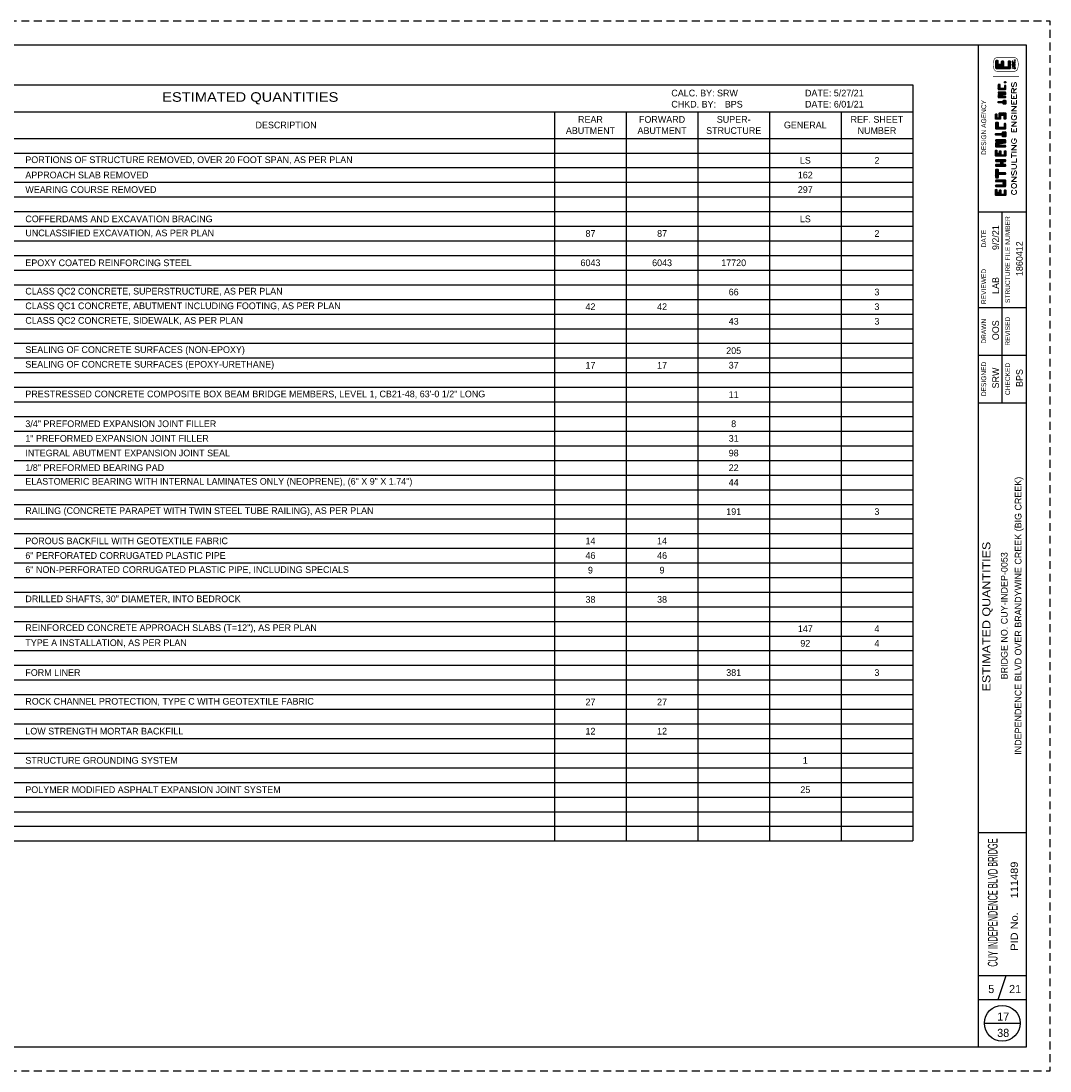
# Paper-space layout 'SQ001' of a CAD drawing. Header units: inches. Extents: x -47 to 83, y -66 to 23.
# Tile 3 of 3: x 12 to 34, y 0 to 22. Entities that reach past the tile are written whole.
import ezdxf
from ezdxf.enums import TextEntityAlignment as Align

# ---------------------------------------------------------------- set-up
doc = ezdxf.new("R2010")
doc.units = ezdxf.units.IN
doc.header["$MEASUREMENT"] = 0
doc.linetypes.add('OhDOT_USTN3', pattern=[0.22, 0.165, -0.055])
for name, color, linetype in [('BR_P_Gen_Text', 7, 'Continuous'), ('GM_X_US_Shield', 7, 'Continuous'), ('SH_Border', 7, 'Continuous'), ('SH_Cut_Line', 7, 'OhDOT_USTN3'), ('SH_Data', 7, 'Continuous')]:
    doc.layers.add(name, color=color, linetype=linetype)
doc.styles.add('Font 70-Main Title', font='txt', dxfattribs={"width": 1.15, "height": 0.25})
doc.styles.add('Font 70-Sub Title', font='txt', dxfattribs={"width": 1.15, "height": 0.17})
doc.styles.add('Font 70-Title', font='txt', dxfattribs={"width": 1.15, "height": 0.2})
doc.styles.add('ROMAND', font='romand')
doc.styles.add('Slanted-Normal', font='font31.shx', dxfattribs={"height": 0.14})
doc.styles.add('Straight-Normal', font='font30.shx', dxfattribs={"height": 0.14})
doc.styles.add('Straight-Sub Title', font='font30.shx', dxfattribs={"height": 0.17})

# ---------------------------------------------------------------- blocks, each defined once
blk = doc.blocks.new('BRDG2')
at = {"layer": 'SH_Border', "color": 7, "linetype": 'Continuous'}
for p, q in [((32.5, 0.5), (32.5, 21.5)), ((32.5, 18), (33.5, 18)), ((33, 14), (33, 18)), ((32.5, 16), (33.5, 16)), ((32.5, 15), (33.5, 15)), ((32.5, 14), (33.5, 14)), ((32.5, 5), (33.5, 5)), ((32.5, 2), (33.5, 2)), ((32.917, 1.5), (33.083, 2)), ((32.5, 1.5), (33.5, 1.5))]:
    blk.add_line(p, q, dxfattribs=at)
at = {"layer": 'SH_Border', "color": 7, "linetype": 'Continuous', "flags": 128}
blk.add_lwpolyline([(2, 21.5), (33.5, 21.5), (33.5, 0.5), (2, 0.5), (2, 21.5)], close=True, dxfattribs=at)
at = {"layer": 'SH_Cut_Line', "color": 7, "linetype": 'OhDOT_USTN3', "flags": 128}
blk.add_lwpolyline([(0, 22), (34, 22), (34, 0), (0, 0), (0, 22)], close=True, dxfattribs=at)
at = {"layer": 'SH_Data', "color": 7, "linetype": 'Continuous'}
blk.add_line((32.625, 1), (33.375, 1), dxfattribs=at)
blk.add_circle((33, 1), 0.375, dxfattribs=at)
at = {"layer": 'SH_Data', "color": 7, "linetype": 'Continuous', "style": 'Straight-Normal'}
for s, p in [('DESIGN AGENCY', (32.613, 19.769)), ('STRUCTURE FILE NUMBER', (33.113, 17)), ('DATE', (32.613, 17.44)), ('REVIEWED', (32.613, 16.437)), ('DRAWN', (32.613, 15.5)), ('REVISED', (33.113, 15.5)), ('DESIGNED', (32.613, 14.5)), ('CHECKED', (33.113, 14.5))]:
    blk.add_text(s, height=0.1, rotation=90, dxfattribs=at).set_placement(p, align=Align.MIDDLE_CENTER)
at = {"layer": 'SH_Data', "color": 7, "linetype": 'Continuous', "style": 'Font 70-Sub Title', "width": 1.15}
blk.add_text('ESTIMATED QUANTITIES', height=0.17, rotation=90, dxfattribs=at).set_placement((32.667, 9.521), align=Align.MIDDLE_CENTER)
blk.add_text('PID No.', height=0.15, rotation=90, dxfattribs=at).set_placement((33.252, 2.519), align=Align.MIDDLE_LEFT)
at = {"layer": 'SH_Data', "style": 'Straight-Normal'}
for tag, p in [('DESIGNAGENCY1', (32.921, 19.79)), ('DESIGNAGENCY2', (33.254, 19.79))]:
    blk.add_attdef(tag, text='', height=0.14, rotation=90, dxfattribs=at).set_placement(p, align=Align.MIDDLE_CENTER)
for tag, p in [('DATE', (32.973, 17.461)), ('STRUCFILENO', (33.473, 17.02)), ('REVIEWED', (32.973, 16.458)), ('REVISED', (33.473, 15.52)), ('DRAWN', (32.973, 15.52)), ('CALCULATED', (32.973, 14.52)), ('CHECKED', (33.473, 14.52))]:
    blk.add_attdef(tag, text='', height=0.14, rotation=90, dxfattribs=at).set_placement(p, align=Align.BOTTOM_CENTER)
at = {"layer": 'SH_Data', "style": 'Straight-Normal', "flags": 8}
for tag, p in [('TITLEAREA2M', (33.042, 9.538)), ('TITLEAREA2B', (33.333, 9.538))]:
    blk.add_attdef(tag, text='', height=0.14, rotation=90, dxfattribs=at).set_placement(p, align=Align.MIDDLE_CENTER)
at = {"layer": 'SH_Data', "style": 'Font 70-Main Title', "width": 1.15}
blk.add_attdef('TITLEAREA1', text='', height=0.25, rotation=90, dxfattribs=at).set_placement((32.8, 3.53), align=Align.MIDDLE_CENTER)
at = {"layer": 'SH_Data', "style": 'Font 70-Main Title', "width": 1.15, "flags": 8}
blk.add_attdef('PIDNO', (33.327, 3.618), '', height=0.15, rotation=90, dxfattribs=at)
at = {"layer": 'SH_Data', "style": 'Straight-Sub Title'}
for tag, p in [('SUBSHEETNO', (32.77, 1.582)), ('SUBSHEETTOTAL', (33.27, 1.582)), ('SHEETNO', (33.02, 1.003)), ('SHEETTOTAL', (33.02, 0.663))]:
    blk.add_attdef(tag, text='', height=0.17, dxfattribs=at).set_placement(p, align=Align.BOTTOM_CENTER)
blk = doc.blocks.new('*X941')
at = {"color": 0}
for p, q in [((4.096, 2.824), (4.196, 2.923)), ((4.096, 2.841), (4.178, 2.923)), ((4.096, 2.859), (4.16, 2.923)), ((4.096, 2.877), (4.142, 2.923)), ((4.096, 2.894), (4.125, 2.923)), ((4.096, 2.806), (4.172, 2.881)), ((4.096, 2.788), (4.171, 2.863)), ((4.096, 2.771), (4.171, 2.846)), ((4.096, 2.753), (4.128, 2.784)), ((4.096, 2.735), (4.128, 2.767)), ((4.096, 2.718), (4.128, 2.749)), ((4.096, 2.7), (4.128, 2.731)), ((4.097, 2.912), (4.107, 2.923)), ((4.102, 2.688), (4.133, 2.719)), ((4.117, 2.685), (4.148, 2.716)), ((4.135, 2.685), (4.166, 2.716)), ((4.141, 2.798), (4.176, 2.832)), ((4.152, 2.685), (4.184, 2.716)), ((4.159, 2.798), (4.19, 2.829)), ((4.17, 2.685), (4.201, 2.716)), ((4.177, 2.798), (4.208, 2.829)), ((4.182, 2.891), (4.213, 2.923)), ((4.188, 2.685), (4.219, 2.716)), ((4.194, 2.798), (4.223, 2.826)), ((4.2, 2.891), (4.231, 2.922)), ((4.205, 2.685), (4.227, 2.707)), ((4.212, 2.798), (4.228, 2.814)), ((4.217, 2.891), (4.24, 2.914)), ((4.309, 2.913), (4.319, 2.922)), ((4.309, 2.895), (4.335, 2.921)), ((4.309, 2.877), (4.34, 2.908)), ((4.309, 2.859), (4.34, 2.891)), ((4.309, 2.842), (4.34, 2.873)), ((4.309, 2.824), (4.34, 2.855)), ((4.309, 2.806), (4.34, 2.838)), ((4.309, 2.789), (4.34, 2.82)), ((4.309, 2.771), (4.34, 2.802)), ((4.309, 2.753), (4.34, 2.785)), ((4.309, 2.736), (4.34, 2.767)), ((4.309, 2.718), (4.343, 2.752)), ((4.309, 2.7), (4.356, 2.748)), ((4.314, 2.688), (4.374, 2.748)), ((4.329, 2.685), (4.392, 2.748)), ((4.347, 2.685), (4.409, 2.748)), ((4.365, 2.685), (4.453, 2.773)), ((4.382, 2.685), (4.453, 2.756)), ((4.4, 2.685), (4.453, 2.738)), ((4.418, 2.685), (4.453, 2.72)), ((4.421, 2.901), (4.443, 2.922)), ((4.421, 2.884), (4.452, 2.914)), ((4.421, 2.866), (4.453, 2.897)), ((4.421, 2.848), (4.453, 2.879)), ((4.421, 2.831), (4.453, 2.862)), ((4.421, 2.813), (4.453, 2.844)), ((4.421, 2.795), (4.453, 2.826)), ((4.421, 2.777), (4.453, 2.809)), ((4.421, 2.76), (4.453, 2.791)), ((4.435, 2.685), (4.453, 2.703)), ((4.509, 2.865), (4.567, 2.923)), ((4.509, 2.883), (4.549, 2.923)), ((4.509, 2.9), (4.531, 2.923)), ((4.517, 2.855), (4.584, 2.923)), ((4.533, 2.854), (4.602, 2.923)), ((4.551, 2.854), (4.62, 2.923)), ((4.569, 2.854), (4.637, 2.923)), ((4.584, 2.852), (4.655, 2.923)), ((4.59, 2.822), (4.69, 2.923)), ((4.59, 2.84), (4.673, 2.923)), ((4.59, 2.805), (4.621, 2.836)), ((4.59, 2.787), (4.621, 2.818)), ((4.59, 2.769), (4.621, 2.801)), ((4.59, 2.752), (4.621, 2.783)), ((4.59, 2.734), (4.621, 2.765)), ((4.59, 2.716), (4.621, 2.748)), ((4.59, 2.699), (4.621, 2.73)), ((4.596, 2.687), (4.621, 2.712)), ((4.613, 2.686), (4.621, 2.694)), ((4.639, 2.854), (4.701, 2.916)), ((4.657, 2.854), (4.703, 2.9)), ((4.675, 2.854), (4.703, 2.882)), ((4.693, 2.854), (4.703, 2.864)), ((4.778, 2.904), (4.797, 2.923)), ((4.778, 2.886), (4.811, 2.92)), ((4.778, 2.869), (4.815, 2.906)), ((4.778, 2.851), (4.815, 2.888)), ((4.778, 2.833), (4.815, 2.871)), ((4.778, 2.816), (4.815, 2.853)), ((4.778, 2.798), (4.815, 2.835)), ((4.778, 2.78), (4.816, 2.818)), ((4.778, 2.709), (4.879, 2.81)), ((4.778, 2.727), (4.861, 2.81)), ((4.778, 2.745), (4.843, 2.81)), ((4.778, 2.762), (4.826, 2.81)), ((4.779, 2.693), (4.815, 2.729)), ((4.789, 2.685), (4.815, 2.712)), ((4.807, 2.686), (4.814, 2.693)), ((4.834, 2.748), (4.928, 2.842)), ((4.851, 2.748), (4.928, 2.824)), ((4.869, 2.748), (4.928, 2.806)), ((4.885, 2.746), (4.928, 2.789)), ((4.89, 2.91), (4.903, 2.923)), ((4.89, 2.893), (4.92, 2.922)), ((4.89, 2.875), (4.928, 2.912)), ((4.89, 2.857), (4.928, 2.895)), ((4.89, 2.84), (4.928, 2.877)), ((4.89, 2.822), (4.928, 2.859)), ((4.89, 2.734), (4.928, 2.771)), ((4.89, 2.716), (4.928, 2.753)), ((4.89, 2.698), (4.928, 2.736)), ((4.897, 2.687), (4.928, 2.718)), ((4.913, 2.685), (4.928, 2.7)), ((5.009, 2.817), (5.115, 2.923)), ((5.009, 2.835), (5.097, 2.923)), ((5.009, 2.852), (5.079, 2.923)), ((5.009, 2.87), (5.062, 2.923)), ((5.009, 2.888), (5.044, 2.923)), ((5.009, 2.905), (5.026, 2.923)), ((5.009, 2.799), (5.084, 2.874)), ((5.009, 2.782), (5.084, 2.857)), ((5.009, 2.764), (5.084, 2.839)), ((5.009, 2.746), (5.04, 2.778)), ((5.009, 2.729), (5.04, 2.76)), ((5.009, 2.711), (5.04, 2.742)), ((5.01, 2.694), (5.041, 2.725)), ((5.019, 2.685), (5.05, 2.717)), ((5.036, 2.685), (5.068, 2.716)), ((5.054, 2.685), (5.085, 2.716)), ((5.06, 2.798), (5.092, 2.83)), ((5.072, 2.685), (5.103, 2.716)), ((5.078, 2.798), (5.109, 2.829)), ((5.089, 2.685), (5.121, 2.716)), ((5.096, 2.798), (5.127, 2.829)), ((5.101, 2.891), (5.132, 2.923)), ((5.107, 2.685), (5.136, 2.714)), ((5.113, 2.798), (5.139, 2.823)), ((5.119, 2.891), (5.148, 2.92)), ((5.125, 2.685), (5.14, 2.701)), ((5.132, 2.798), (5.14, 2.806)), ((5.137, 2.891), (5.153, 2.908)), ((5.228, 2.841), (5.309, 2.923)), ((5.228, 2.859), (5.292, 2.923)), ((5.228, 2.877), (5.274, 2.923)), ((5.228, 2.894), (5.256, 2.923)), ((5.228, 2.912), (5.238, 2.923)), ((5.228, 2.824), (5.321, 2.917)), ((5.228, 2.806), (5.324, 2.902)), ((5.228, 2.788), (5.259, 2.819)), ((5.228, 2.771), (5.259, 2.802)), ((5.228, 2.753), (5.259, 2.784)), ((5.228, 2.735), (5.259, 2.766)), ((5.228, 2.718), (5.259, 2.749)), ((5.228, 2.7), (5.259, 2.731)), ((5.233, 2.687), (5.259, 2.713)), ((5.249, 2.685), (5.259, 2.696)), ((5.281, 2.841), (5.326, 2.886)), ((5.295, 2.838), (5.328, 2.871)), ((5.299, 2.824), (5.33, 2.855)), ((5.302, 2.809), (5.332, 2.839)), ((5.304, 2.794), (5.334, 2.823)), ((5.307, 2.779), (5.335, 2.808)), ((5.309, 2.763), (5.337, 2.792)), ((5.311, 2.748), (5.339, 2.776)), ((5.314, 2.733), (5.341, 2.76)), ((5.316, 2.718), (5.343, 2.744)), ((5.319, 2.702), (5.345, 2.729)), ((5.323, 2.689), (5.352, 2.718)), ((5.337, 2.685), (5.39, 2.739)), ((5.355, 2.685), (5.39, 2.721)), ((5.359, 2.902), (5.38, 2.923)), ((5.359, 2.884), (5.389, 2.915)), ((5.359, 2.866), (5.39, 2.898)), ((5.359, 2.849), (5.39, 2.88)), ((5.359, 2.831), (5.39, 2.862)), ((5.359, 2.813), (5.39, 2.845)), ((5.359, 2.796), (5.39, 2.827)), ((5.359, 2.778), (5.39, 2.809)), ((5.359, 2.76), (5.39, 2.792)), ((5.359, 2.743), (5.39, 2.774)), ((5.359, 2.725), (5.39, 2.756)), ((5.372, 2.685), (5.39, 2.703)), ((5.459, 2.719), (5.54, 2.8)), ((5.459, 2.701), (5.54, 2.783)), ((5.459, 2.737), (5.483, 2.76)), ((5.464, 2.688), (5.542, 2.767)), ((5.478, 2.685), (5.553, 2.76)), ((5.496, 2.685), (5.57, 2.759)), ((5.503, 2.904), (5.521, 2.923)), ((5.503, 2.886), (5.536, 2.92)), ((5.503, 2.869), (5.54, 2.906)), ((5.503, 2.851), (5.54, 2.889)), ((5.503, 2.833), (5.54, 2.871)), ((5.503, 2.816), (5.54, 2.853)), ((5.503, 2.798), (5.54, 2.836)), ((5.503, 2.78), (5.54, 2.818)), ((5.514, 2.685), (5.578, 2.749)), ((5.531, 2.685), (5.578, 2.732)), ((5.549, 2.685), (5.578, 2.714)), ((5.567, 2.685), (5.578, 2.696)), ((5.646, 2.818), (5.751, 2.923)), ((5.646, 2.836), (5.733, 2.923)), ((5.646, 2.853), (5.716, 2.923)), ((5.646, 2.871), (5.698, 2.923)), ((5.646, 2.889), (5.68, 2.923)), ((5.646, 2.906), (5.663, 2.923)), ((5.646, 2.8), (5.678, 2.832)), ((5.646, 2.783), (5.678, 2.814)), ((5.646, 2.765), (5.678, 2.796)), ((5.646, 2.747), (5.678, 2.779)), ((5.646, 2.73), (5.678, 2.761)), ((5.646, 2.712), (5.678, 2.743)), ((5.647, 2.695), (5.68, 2.728)), ((5.656, 2.686), (5.693, 2.723)), ((5.673, 2.685), (5.71, 2.723)), ((5.69, 2.685), (5.728, 2.723)), ((5.7, 2.854), (5.769, 2.923)), ((5.708, 2.685), (5.746, 2.723)), ((5.718, 2.854), (5.786, 2.923)), ((5.726, 2.685), (5.763, 2.722)), ((5.735, 2.854), (5.796, 2.914)), ((5.743, 2.685), (5.771, 2.713)), ((5.753, 2.854), (5.796, 2.897)), ((5.761, 2.685), (5.771, 2.695)), ((5.771, 2.854), (5.796, 2.88)), ((5.79, 2.855), (5.795, 2.86)), ((5.871, 2.902), (5.893, 2.923)), ((5.871, 2.884), (5.91, 2.923)), ((5.871, 2.866), (5.928, 2.923)), ((5.871, 2.849), (5.903, 2.88)), ((5.871, 2.831), (5.903, 2.862)), ((5.871, 2.707), (5.887, 2.723)), ((5.872, 2.814), (5.903, 2.845)), ((5.873, 2.691), (5.905, 2.723)), ((5.88, 2.804), (5.912, 2.836)), ((5.885, 2.685), (5.922, 2.723)), ((5.898, 2.804), (5.929, 2.835)), ((5.903, 2.685), (5.94, 2.723)), ((5.914, 2.891), (5.946, 2.923)), ((5.915, 2.804), (5.946, 2.835)), ((5.92, 2.685), (6.021, 2.786)), ((5.932, 2.891), (5.963, 2.923)), ((5.933, 2.804), (5.964, 2.835)), ((5.938, 2.685), (6.021, 2.769)), ((5.95, 2.891), (5.981, 2.923)), ((5.95, 2.803), (5.982, 2.835)), ((5.956, 2.685), (6.021, 2.751)), ((5.959, 2.794), (6, 2.835)), ((5.959, 2.777), (6.015, 2.833)), ((5.959, 2.759), (6.021, 2.822)), ((5.959, 2.742), (6.021, 2.804)), ((5.967, 2.891), (5.994, 2.918)), ((5.973, 2.685), (6.021, 2.733)), ((5.985, 2.892), (5.996, 2.903)), ((5.991, 2.685), (6.021, 2.716)), ((6.009, 2.685), (6.021, 2.698)), ((6.223, 2.705), (6.284, 2.766)), ((6.223, 2.723), (6.242, 2.741)), ((6.225, 2.689), (6.284, 2.749)), ((6.238, 2.685), (6.295, 2.741)), ((6.256, 2.844), (6.275, 2.863)), ((6.256, 2.826), (6.284, 2.855)), ((6.256, 2.809), (6.284, 2.837)), ((6.256, 2.791), (6.284, 2.819)), ((6.256, 2.773), (6.284, 2.801)), ((6.256, 2.756), (6.284, 2.784)), ((6.256, 2.685), (6.309, 2.739)), ((6.274, 2.685), (6.312, 2.724)), ((6.291, 2.685), (6.312, 2.706)), ((6.378, 2.842), (6.399, 2.863)), ((6.378, 2.825), (6.417, 2.863)), ((6.378, 2.807), (6.434, 2.863)), ((6.378, 2.789), (6.448, 2.859)), ((6.378, 2.771), (6.401, 2.795)), ((6.378, 2.754), (6.401, 2.777)), ((6.378, 2.736), (6.401, 2.76)), ((6.378, 2.718), (6.401, 2.742)), ((6.378, 2.701), (6.401, 2.724)), ((6.382, 2.687), (6.401, 2.707)), ((6.408, 2.802), (6.45, 2.844)), ((6.425, 2.801), (6.452, 2.828)), ((6.431, 2.79), (6.454, 2.813)), ((6.434, 2.774), (6.456, 2.797)), ((6.436, 2.759), (6.458, 2.781)), ((6.439, 2.744), (6.46, 2.765)), ((6.441, 2.729), (6.462, 2.75)), ((6.444, 2.714), (6.464, 2.734)), ((6.446, 2.698), (6.466, 2.718)), ((6.452, 2.686), (6.474, 2.709)), ((6.468, 2.685), (6.5, 2.717)), ((6.476, 2.852), (6.487, 2.863)), ((6.476, 2.835), (6.499, 2.857)), ((6.476, 2.817), (6.5, 2.84)), ((6.476, 2.799), (6.5, 2.823)), ((6.476, 2.782), (6.5, 2.805)), ((6.476, 2.764), (6.5, 2.787)), ((6.476, 2.746), (6.5, 2.77)), ((6.476, 2.729), (6.5, 2.752)), ((6.476, 2.711), (6.5, 2.734)), ((6.486, 2.685), (6.5, 2.699)), ((6.565, 2.853), (6.576, 2.863)), ((6.565, 2.835), (6.593, 2.863)), ((6.565, 2.818), (6.611, 2.863)), ((6.565, 2.8), (6.629, 2.863)), ((6.565, 2.782), (6.59, 2.807)), ((6.565, 2.765), (6.589, 2.788)), ((6.565, 2.747), (6.589, 2.77)), ((6.565, 2.729), (6.589, 2.753)), ((6.565, 2.712), (6.589, 2.735)), ((6.565, 2.694), (6.59, 2.718)), ((6.574, 2.685), (6.602, 2.713)), ((6.592, 2.685), (6.62, 2.713)), ((6.594, 2.811), (6.646, 2.863)), ((6.61, 2.685), (6.638, 2.713)), ((6.612, 2.812), (6.664, 2.863)), ((6.627, 2.685), (6.654, 2.712)), ((6.63, 2.812), (6.677, 2.858)), ((6.645, 2.685), (6.659, 2.699)), ((6.648, 2.812), (6.678, 2.842)), ((6.666, 2.812), (6.678, 2.824)), ((6.715, 2.702), (6.729, 2.716)), ((6.719, 2.689), (6.743, 2.713)), ((6.733, 2.685), (6.746, 2.698)), ((7.046, 2.892), (7.066, 2.911)), ((7.046, 2.875), (7.083, 2.911)), ((7.046, 2.857), (7.101, 2.911)), ((7.046, 2.839), (7.119, 2.911)), ((7.046, 2.822), (7.136, 2.911)), ((7.046, 2.804), (7.154, 2.911)), ((7.046, 2.786), (7.172, 2.911)), ((7.046, 2.768), (7.189, 2.911)), ((7.046, 2.751), (7.153, 2.857)), ((7.046, 2.733), (7.151, 2.838)), ((7.046, 2.715), (7.151, 2.82)), ((7.046, 2.698), (7.151, 2.803)), ((7.046, 2.68), (7.091, 2.725)), ((7.046, 2.662), (7.09, 2.706)), ((7.102, 2.735), (7.154, 2.788)), ((7.121, 2.736), (7.165, 2.781)), ((7.138, 2.736), (7.182, 2.78)), ((7.156, 2.736), (7.2, 2.78)), ((7.162, 2.866), (7.207, 2.911)), ((7.174, 2.736), (7.217, 2.78)), ((7.181, 2.868), (7.225, 2.911)), ((7.191, 2.736), (7.227, 2.772)), ((7.199, 2.868), (7.24, 2.909)), ((7.209, 2.736), (7.23, 2.758)), ((7.216, 2.868), (7.247, 2.898)), ((7.235, 2.868), (7.247, 2.881)), ((7.045, 2.484), (7.05, 2.489)), ((7.046, 2.645), (7.09, 2.689)), ((7.046, 2.627), (7.09, 2.671)), ((7.046, 2.609), (7.09, 2.653)), ((7.046, 2.467), (7.069, 2.491)), ((7.047, 2.592), (7.091, 2.636)), ((7.054, 2.582), (7.098, 2.626)), ((7.058, 2.532), (7.063, 2.538)), ((7.058, 2.515), (7.069, 2.526)), ((7.058, 2.497), (7.069, 2.508)), ((7.063, 2.466), (7.08, 2.484)), ((7.069, 2.579), (7.113, 2.623)), ((7.087, 2.579), (7.131, 2.623)), ((7.104, 2.579), (7.148, 2.623)), ((7.106, 2.528), (7.116, 2.538)), ((7.106, 2.51), (7.133, 2.537)), ((7.106, 2.493), (7.116, 2.502)), ((7.106, 2.475), (7.116, 2.484)), ((7.122, 2.579), (7.166, 2.623)), ((7.126, 2.512), (7.136, 2.523)), ((7.13, 2.498), (7.138, 2.507)), ((7.132, 2.483), (7.14, 2.491)), ((7.135, 2.468), (7.143, 2.476)), ((7.14, 2.579), (7.184, 2.623)), ((7.146, 2.532), (7.152, 2.538)), ((7.146, 2.514), (7.155, 2.524)), ((7.146, 2.497), (7.155, 2.506)), ((7.146, 2.479), (7.155, 2.488)), ((7.151, 2.466), (7.155, 2.471)), ((7.157, 2.579), (7.201, 2.623)), ((7.175, 2.579), (7.218, 2.622)), ((7.181, 2.532), (7.187, 2.538)), ((7.181, 2.515), (7.205, 2.538)), ((7.181, 2.497), (7.191, 2.506)), ((7.181, 2.479), (7.191, 2.489)), ((7.186, 2.466), (7.198, 2.478)), ((7.193, 2.579), (7.228, 2.614)), ((7.202, 2.517), (7.222, 2.538)), ((7.204, 2.466), (7.215, 2.478)), ((7.211, 2.579), (7.23, 2.599)), ((7.219, 2.517), (7.226, 2.524))]:
    blk.add_line(p, q, dxfattribs=at)
blk = doc.blocks.new('EUTHLOGO')
for points in [[(-1.435, 0.222), (-1.328, 0.222, -0.414214), (-1.317, 0.211), (-1.317, 0.205, -0.414214), (-1.328, 0.194), (-1.367, 0.194, 0.414214), (-1.379, 0.183), (-1.379, 0.149, 0.414214), (-1.367, 0.138), (-1.339, 0.138, -0.414214), (-1.328, 0.127), (-1.328, 0.121, -0.414214), (-1.339, 0.11), (-1.407, 0.11, 0.414214), (-1.418, 0.098), (-1.418, 0.048, 0.414214), (-1.407, 0.037), (-1.339, 0.037, -0.414214), (-1.328, 0.025), (-1.328, 0.02, -0.414214), (-1.339, 0.008), (-1.435, 0.008, -0.414214), (-1.446, 0.02), (-1.446, 0.211, -0.414214)], [(-1.255, 0.211), (-1.255, 0.02, 0.414214), (-1.244, 0.008), (-1.137, 0.008, 0.414214), (-1.126, 0.02), (-1.126, 0.211, 0.414214), (-1.137, 0.222), (-1.142, 0.222, 0.414214), (-1.154, 0.211), (-1.154, 0.076, -0.414214), (-1.165, 0.065), (-1.216, 0.065, -0.414214), (-1.227, 0.076), (-1.227, 0.211, 0.414214), (-1.238, 0.222), (-1.244, 0.222, 0.414214)], [(-1.075, 0.211), (-1.075, 0.172, 0.414214), (-1.064, 0.16), (-1.013, 0.16, -0.414214), (-1.002, 0.149), (-1.002, 0.02, 0.414214), (-0.991, 0.008), (-0.985, 0.008, 0.414214), (-0.974, 0.02), (-0.974, 0.149, -0.414214), (-0.962, 0.16), (-0.912, 0.16, 0.414214), (-0.901, 0.172), (-0.901, 0.211, 0.414214), (-0.912, 0.222), (-1.064, 0.222, 0.414214)], [(-0.833, 0.211), (-0.833, 0.02, 0.414214), (-0.822, 0.008), (-0.811, 0.008, 0.414214), (-0.799, 0.02), (-0.799, 0.053, -0.414214), (-0.788, 0.065), (-0.743, 0.065, -0.414214), (-0.732, 0.053), (-0.732, 0.02, 0.414214), (-0.721, 0.008), (-0.709, 0.008, 0.414214), (-0.698, 0.02), (-0.698, 0.211, 0.414214), (-0.709, 0.222), (-0.721, 0.222, 0.414214), (-0.732, 0.211), (-0.732, 0.132, -0.414214), (-0.743, 0.121), (-0.788, 0.121, -0.414214), (-0.799, 0.132), (-0.799, 0.211, 0.414214), (-0.811, 0.222), (-0.822, 0.222, 0.414214)], [(-0.614, 0.222), (-0.507, 0.222, -0.414214), (-0.496, 0.211), (-0.496, 0.205, -0.414214), (-0.507, 0.194), (-0.546, 0.194, 0.414214), (-0.557, 0.183), (-0.557, 0.149, 0.414214), (-0.546, 0.138), (-0.518, 0.138, -0.414214), (-0.507, 0.127), (-0.507, 0.121, -0.414214), (-0.518, 0.11), (-0.586, 0.11, 0.414214), (-0.597, 0.098), (-0.597, 0.048, 0.414214), (-0.586, 0.037), (-0.518, 0.037, -0.414214), (-0.507, 0.025), (-0.507, 0.02, -0.414214), (-0.518, 0.008), (-0.614, 0.008, -0.414214), (-0.625, 0.02), (-0.625, 0.211, -0.414214)], [(-0.428, 0.211), (-0.428, 0.02, 0.414214), (-0.417, 0.008), (-0.411, 0.008, 0.414214), (-0.4, 0.02), (-0.4, 0.138, -0.414214), (-0.389, 0.149), (-0.376, 0.149, -0.368472), (-0.365, 0.14), (-0.345, 0.018, 0.368472), (-0.334, 0.008), (-0.293, 0.008, 0.414214), (-0.282, 0.02), (-0.282, 0.211, 0.414214), (-0.293, 0.222), (-0.299, 0.222, 0.414214), (-0.31, 0.211), (-0.31, 0.037), (-0.311, 0.037, -0.379309), (-0.322, 0.046), (-0.343, 0.212, 0.379309), (-0.354, 0.222), (-0.417, 0.222, 0.414214)], [(-0.22, 0.02), (-0.22, 0.065, -0.414214), (-0.209, 0.076), (-0.192, 0.076, 0.414214), (-0.181, 0.087), (-0.181, 0.211, -0.414214), (-0.169, 0.222), (-0.158, 0.222, -0.414214), (-0.147, 0.211), (-0.147, 0.087, 0.414214), (-0.136, 0.076), (-0.124, 0.076, -0.414214), (-0.113, 0.065), (-0.113, 0.02, -0.414214), (-0.124, 0.008), (-0.209, 0.008, -0.414214)], [(-0.051, 0.211), (-0.051, 0.02, 0.414214), (-0.04, 0.008), (0.05, 0.008, 0.414214), (0.061, 0.02), (0.061, 0.031, 0.414214), (0.05, 0.042), (-0.012, 0.042, -0.414214), (-0.023, 0.053), (-0.023, 0.149, -0.414214), (-0.012, 0.16), (0.073, 0.16, 0.414214), (0.084, 0.172), (0.084, 0.211, 0.414214), (0.073, 0.222), (-0.04, 0.222, 0.414214)], [(0.163, 0.222), (0.253, 0.222, -0.414214), (0.264, 0.211), (0.264, 0.205, -0.414214), (0.253, 0.194), (0.191, 0.194, 0.414214), (0.179, 0.183), (0.179, 0.155, 0.414214), (0.191, 0.143), (0.275, 0.143, -0.414214), (0.286, 0.132), (0.286, 0.02, -0.414214), (0.275, 0.008), (0.163, 0.008, -0.414214), (0.151, 0.02), (0.151, 0.031, -0.414214), (0.163, 0.042), (0.219, 0.042, 0.414214), (0.23, 0.053), (0.23, 0.104, 0.414214), (0.219, 0.115), (0.163, 0.115, -0.414214), (0.151, 0.127), (0.151, 0.211, -0.414214)], [(0.468, 0.017), (0.468, 0.051, -0.414214), (0.476, 0.059), (0.489, 0.059, 0.414214), (0.497, 0.068), (0.497, 0.16, -0.414214), (0.506, 0.169), (0.514, 0.169, -0.414214), (0.523, 0.16), (0.523, 0.068, 0.414214), (0.531, 0.059), (0.539, 0.059, -0.414214), (0.548, 0.051), (0.548, 0.017, -0.414214), (0.539, 0.008), (0.476, 0.008, -0.414214)], [(0.607, 0.16), (0.607, 0.017, 0.414214), (0.615, 0.008), (0.62, 0.008, 0.414214), (0.628, 0.017), (0.628, 0.105, -0.414214), (0.636, 0.114), (0.646, 0.114, -0.368472), (0.655, 0.107), (0.669, 0.016, 0.368472), (0.677, 0.008), (0.708, 0.008, 0.414214), (0.717, 0.017), (0.717, 0.16, 0.414214), (0.708, 0.169), (0.704, 0.169, 0.414214), (0.696, 0.16), (0.696, 0.03), (0.695, 0.03, -0.379309), (0.686, 0.037), (0.671, 0.161, 0.379309), (0.663, 0.169), (0.615, 0.169, 0.414214)], [(0.776, 0.16), (0.776, 0.017, 0.414214), (0.784, 0.008), (0.852, 0.008, 0.414214), (0.86, 0.017), (0.86, 0.025, 0.414214), (0.852, 0.034), (0.805, 0.034, -0.414214), (0.797, 0.042), (0.797, 0.114, -0.414214), (0.805, 0.122), (0.869, 0.122, 0.414214), (0.877, 0.131), (0.877, 0.16, 0.414214), (0.869, 0.169), (0.784, 0.169, 0.414214)], [(0.922, 0.037), (0.928, 0.037, -0.414214), (0.939, 0.025), (0.939, 0.02, -0.414214), (0.928, 0.008), (0.922, 0.008, -0.414214), (0.911, 0.02), (0.911, 0.025, -0.414214)], [(1.225, 0.212), (1.374, 0.212, -0.414214), (1.39, 0.196), (1.39, 0.188, -0.414214), (1.374, 0.173), (1.319, 0.173, 0.414214), (1.303, 0.157), (1.303, 0.11, 0.414214), (1.319, 0.094), (1.358, 0.094, -0.414214), (1.374, 0.078), (1.374, 0.07, -0.414214), (1.358, 0.055), (1.264, 0.055, 0.414214), (1.248, 0.039), (1.248, -0.032, 0.414214), (1.264, -0.048), (1.358, -0.048, -0.414214), (1.374, -0.064), (1.374, -0.071, -0.414214), (1.358, -0.087), (1.225, -0.087, -0.414214), (1.209, -0.071), (1.209, 0.196, -0.414214)], [(1.207, -0.185), (1.207, -0.172, -0.414214), (1.211, -0.168), (1.216, -0.168, 0.414214), (1.219, -0.165), (1.219, -0.128, -0.414214), (1.222, -0.124), (1.226, -0.124, -0.414214), (1.229, -0.128), (1.229, -0.165, 0.414214), (1.232, -0.168), (1.236, -0.168, -0.414214), (1.239, -0.172), (1.239, -0.185, -0.414214), (1.236, -0.188), (1.211, -0.188, -0.414214)], [(1.263, -0.128), (1.263, -0.185, 0.414214), (1.266, -0.188), (1.268, -0.188, 0.414214), (1.271, -0.185), (1.271, -0.15, -0.414214), (1.275, -0.146), (1.279, -0.146, -0.368472), (1.282, -0.149), (1.288, -0.186, 0.368472), (1.291, -0.188), (1.303, -0.188, 0.414214), (1.307, -0.185), (1.307, -0.128, 0.414214), (1.303, -0.124), (1.302, -0.124, 0.414214), (1.298, -0.128), (1.298, -0.18), (1.298, -0.18, -0.379309), (1.295, -0.177), (1.289, -0.127, 0.379309), (1.285, -0.124), (1.266, -0.124, 0.414214)], [(1.33, -0.128), (1.33, -0.185, 0.414214), (1.334, -0.188), (1.361, -0.188, 0.414214), (1.364, -0.185), (1.364, -0.182, 0.414214), (1.361, -0.178), (1.342, -0.178, -0.414214), (1.339, -0.175), (1.339, -0.146, -0.414214), (1.342, -0.143), (1.367, -0.143, 0.414214), (1.371, -0.14), (1.371, -0.128, 0.414214), (1.367, -0.124), (1.334, -0.124, 0.414214)], [(1.389, -0.177), (1.391, -0.177, -0.414214), (1.396, -0.182), (1.396, -0.184, -0.414214), (1.391, -0.188), (1.389, -0.188, -0.414214), (1.384, -0.184), (1.384, -0.182, -0.414214)]]:
    blk.add_lwpolyline(points, format="xyb", close=True)
at = {"const_width": 0.0113}
blk.add_lwpolyline([(1.051, 0.273), (1.051, -0.273)], dxfattribs=at)
blk.add_lwpolyline([(1.2, 0.253), (1.222, 0.26, -0.162278), (1.376, 0.26), (1.398, 0.253, -0.322823), (1.441, 0.193), (1.441, -0.176, -0.322823), (1.398, -0.236), (1.376, -0.243, -0.162278), (1.222, -0.243), (1.2, -0.236, -0.322823), (1.157, -0.176), (1.157, 0.193, -0.322823)], format="xyb", close=True, dxfattribs=at)
at = {"xscale": 0.9000329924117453, "yscale": 0.9000329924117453, "zscale": 0.9000329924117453}
blk.add_blockref('*X941', (-5.133, -2.408), dxfattribs=at)
at = {"style": 'ROMAND', "width": 1.294939}
blk.add_text('CONSULTING ENGINEERS', height=0.10125, dxfattribs=at).set_placement((-1.446, -0.217), (0.939, -0.217), align=Align.FIT)

psp = doc.layouts.new('SQ001')

# ---------------------------------------------------------------- linework, layer by layer
at = {"layer": 'BR_P_Gen_Text'}
for p, q in [((3.375, 20.66), (31.125, 20.66)), ((31.125, 20.66), (31.125, 19.54)), ((3.375, 20.1), (31.125, 20.1)), ((23.625, 20.1), (23.625, 19.54)), ((25.125, 20.1), (25.125, 19.54)), ((26.625, 20.1), (26.625, 19.54)), ((28.125, 20.1), (28.125, 19.54)), ((29.625, 20.1), (29.625, 19.54)), ((3.375, 19.54), (31.125, 19.54)), ((3.375, 19.54), (31.125, 19.54)), ((23.625, 19.54), (23.625, 4.82)), ((25.125, 19.54), (25.125, 4.82)), ((26.625, 19.54), (26.625, 4.82)), ((28.125, 19.54), (28.125, 4.82)), ((29.625, 19.54), (29.625, 4.82)), ((31.125, 19.54), (31.125, 4.82)), ((3.375, 19.233), (31.125, 19.233)), ((3.375, 18.927), (31.125, 18.927)), ((3.375, 18.62), (31.125, 18.62)), ((3.375, 18.313), (31.125, 18.313)), ((3.375, 18.007), (31.125, 18.007)), ((3.375, 17.7), (31.125, 17.7)), ((3.375, 17.393), (31.125, 17.393)), ((3.375, 17.087), (31.125, 17.087)), ((3.375, 16.78), (31.125, 16.78)), ((3.375, 16.473), (31.125, 16.473)), ((3.375, 16.167), (31.125, 16.167)), ((3.375, 15.86), (31.125, 15.86)), ((3.375, 15.553), (31.125, 15.553)), ((3.375, 15.247), (31.125, 15.247)), ((3.375, 14.94), (31.125, 14.94)), ((3.375, 14.633), (31.125, 14.633)), ((3.375, 14.327), (31.125, 14.327)), ((3.375, 14.02), (31.125, 14.02)), ((3.375, 13.713), (31.125, 13.713)), ((3.375, 13.407), (31.125, 13.407)), ((3.375, 13.1), (31.125, 13.1)), ((3.375, 12.793), (31.125, 12.793)), ((3.375, 12.487), (31.125, 12.487)), ((3.375, 12.18), (31.125, 12.18)), ((3.375, 11.873), (31.125, 11.873)), ((3.375, 11.567), (31.125, 11.567)), ((3.375, 11.26), (31.125, 11.26)), ((3.375, 10.953), (31.125, 10.953)), ((3.375, 10.647), (31.125, 10.647)), ((3.375, 10.34), (31.125, 10.34)), ((3.375, 10.033), (31.125, 10.033)), ((3.375, 9.727), (31.125, 9.727)), ((3.375, 9.42), (31.125, 9.42)), ((3.375, 9.113), (31.125, 9.113)), ((3.375, 8.807), (31.125, 8.807)), ((3.375, 8.5), (31.125, 8.5)), ((3.375, 8.193), (31.125, 8.193)), ((3.375, 7.887), (31.125, 7.887)), ((3.375, 7.58), (31.125, 7.58)), ((3.375, 7.273), (31.125, 7.273)), ((3.375, 6.967), (31.125, 6.967)), ((3.375, 6.66), (31.125, 6.66)), ((3.375, 6.353), (31.125, 6.353)), ((3.375, 6.047), (31.125, 6.047)), ((3.375, 5.74), (31.125, 5.74)), ((3.375, 5.433), (31.125, 5.433)), ((3.375, 5.127), (31.125, 5.127)), ((3.375, 4.82), (31.125, 4.82))]:
    psp.add_line(p, q, dxfattribs=at)

# ---------------------------------------------------------------- block references
at = {"layer": 'BR_P_Gen_Text', "rotation": 90}
psp.add_blockref('EUTHLOGO', (33.081, 19.79), dxfattribs=at)
at = {"layer": 'GM_X_US_Shield'}
ref = psp.add_blockref('BRDG2', (0, 0), dxfattribs=at)
ref.add_attrib('SUBSHEETTOTAL', '21', dxfattribs={"layer": 'SH_Data', "height": 0.17, "style": 'Straight-Sub Title'}).set_placement((33.27, 1.582), align=Align.BOTTOM_CENTER)
ref.add_attrib('SUBSHEETNO', '5', dxfattribs={"layer": 'SH_Data', "height": 0.17, "style": 'Straight-Sub Title'}).set_placement((32.77, 1.582), align=Align.BOTTOM_CENTER)
ref.add_attrib('TITLEAREA1', 'CUY INDEPENDENCE BLVD BRIDGE', dxfattribs={"layer": 'SH_Data', "height": 0.20312, "rotation": 90, "style": 'Font 70-Title', "width": 0.5}).set_placement((32.8, 3.53), align=Align.MIDDLE_CENTER)
ref.add_attrib('SHEETTOTAL', '38', dxfattribs={"layer": 'SH_Data', "height": 0.17, "style": 'Straight-Sub Title'}).set_placement((33.02, 0.663), align=Align.BOTTOM_CENTER)
ref.add_attrib('SHEETNO', '17', dxfattribs={"layer": 'SH_Data', "height": 0.17, "style": 'Straight-Sub Title'}).set_placement((33.02, 1.003), align=Align.BOTTOM_CENTER)
ref.add_attrib('PIDNO', '111489', (33.327, 3.618), dxfattribs={"layer": 'SH_Data', "height": 0.15, "rotation": 90, "style": 'Font 70-Main Title', "width": 1.15})
ref.add_attrib('TITLEAREA2M', 'BRIDGE NO. CUY-INDEP-0053', dxfattribs={"layer": 'SH_Data', "height": 0.14, "rotation": 90, "style": 'Straight-Normal'}).set_placement((33.042, 9.538), align=Align.MIDDLE_CENTER)
ref.add_attrib('TITLEAREA2B', 'INDEPENDENCE BLVD OVER BRANDYWINE CREEK (BIG CREEK)', dxfattribs={"layer": 'SH_Data', "height": 0.14, "rotation": 90, "style": 'Straight-Normal'}).set_placement((33.333, 9.538), align=Align.MIDDLE_CENTER)
ref.add_attrib('STRUCFILENO', '1860412', dxfattribs={"layer": 'SH_Data', "height": 0.14, "rotation": 90, "style": 'Straight-Normal'}).set_placement((33.473, 17.02), align=Align.BOTTOM_CENTER)
ref.add_attrib('DATE', '9/2/21', dxfattribs={"layer": 'SH_Data', "height": 0.14, "rotation": 90, "style": 'Straight-Normal'}).set_placement((32.973, 17.461), align=Align.BOTTOM_CENTER)
ref.add_attrib('REVIEWED', 'LAB', dxfattribs={"layer": 'SH_Data', "height": 0.14, "rotation": 90, "style": 'Straight-Normal'}).set_placement((32.973, 16.458), align=Align.BOTTOM_CENTER)
ref.add_attrib('DRAWN', 'OOS', dxfattribs={"layer": 'SH_Data', "height": 0.14, "rotation": 90, "style": 'Straight-Normal'}).set_placement((32.973, 15.52), align=Align.BOTTOM_CENTER)
ref.add_attrib('CALCULATED', 'SRW', dxfattribs={"layer": 'SH_Data', "height": 0.14, "rotation": 90, "style": 'Straight-Normal'}).set_placement((32.973, 14.52), align=Align.BOTTOM_CENTER)
ref.add_attrib('CHECKED', 'BPS', dxfattribs={"layer": 'SH_Data', "height": 0.14, "rotation": 90, "style": 'Straight-Normal'}).set_placement((33.473, 14.52), align=Align.BOTTOM_CENTER)

# ---------------------------------------------------------------- texts
at = {"layer": 'BR_P_Gen_Text'}
for s, insert, char_height, width, attachment_point, style in [('ESTIMATED QUANTITIES', (17.25, 20.38), 0.2, 27.75, 5, 'Font 70-Main Title'), ('CALC. BY: SRW^I^I^IDATE: 5/27/21\\PCHKD. BY: ^IBPS^I^I^IDATE: 6/01/21', (26.069, 20.56), 0.14, 7, 1, 'Slanted-Normal'), ('REAR\\PABUTMENT', (24.375, 19.82), 0.14, 1.75, 5, 'Slanted-Normal'), ('FORWARD\\PABUTMENT', (25.875, 19.82), 0.14, 1.75, 5, 'Slanted-Normal'), ('SUPER-\\PSTRUCTURE', (27.375, 19.82), 0.14, 1.75, 5, 'Slanted-Normal'), ('REF. SHEET\\PNUMBER', (30.375, 19.82), 0.14, 1.75, 5, 'Slanted-Normal'), ('DESCRIPTION', (18, 19.82), 0.14, 1.75, 5, 'Slanted-Normal'), ('GENERAL', (28.875, 19.82), 0.14, 1.75, 5, 'Slanted-Normal'), ('  PORTIONS OF STRUCTURE REMOVED, OVER 20 FOOT SPAN, AS PER PLAN', (12.435, 19.08), 0.14, 11.13, 4, 'Slanted-Normal'), ('LS', (28.875, 19.08), 0.14, 1.38, 5, 'Slanted-Normal'), ('2', (30.375, 19.08), 0.14, 1.38, 5, 'Slanted-Normal'), ('  APPROACH SLAB REMOVED', (12.435, 18.773), 0.14, 11.13, 4, 'Slanted-Normal'), ('162', (28.875, 18.773), 0.14, 1.38, 5, 'Slanted-Normal'), ('  WEARING COURSE REMOVED', (12.435, 18.467), 0.14, 11.13, 4, 'Slanted-Normal'), ('297', (28.875, 18.467), 0.14, 1.38, 5, 'Slanted-Normal'), ('  COFFERDAMS AND EXCAVATION BRACING ', (12.435, 17.853), 0.14, 11.13, 4, 'Slanted-Normal'), ('LS', (28.875, 17.853), 0.14, 1.38, 5, 'Slanted-Normal'), ('  UNCLASSIFIED EXCAVATION, AS PER PLAN', (12.435, 17.547), 0.14, 11.13, 4, 'Slanted-Normal'), ('87', (24.375, 17.547), 0.14, 1.38, 5, 'Slanted-Normal'), ('87', (25.875, 17.547), 0.14, 1.38, 5, 'Slanted-Normal'), ('2', (30.375, 17.547), 0.14, 1.38, 5, 'Slanted-Normal'), ('  EPOXY COATED REINFORCING STEEL', (12.435, 16.933), 0.14, 11.13, 4, 'Slanted-Normal'), ('6043', (24.375, 16.933), 0.14, 1.38, 5, 'Slanted-Normal'), ('6043', (25.875, 16.933), 0.14, 1.38, 5, 'Slanted-Normal'), ('17720', (27.375, 16.933), 0.14, 1.38, 5, 'Slanted-Normal'), ('  CLASS QC2 CONCRETE, SUPERSTRUCTURE, AS PER PLAN', (12.435, 16.32), 0.14, 11.13, 4, 'Slanted-Normal'), ('66', (27.375, 16.32), 0.14, 1.38, 5, 'Slanted-Normal'), ('3', (30.375, 16.32), 0.14, 1.38, 5, 'Slanted-Normal'), ('  CLASS QC1 CONCRETE, ABUTMENT INCLUDING FOOTING, AS PER PLAN', (12.435, 16.013), 0.14, 11.13, 4, 'Slanted-Normal'), ('42', (24.375, 16.013), 0.14, 1.38, 5, 'Slanted-Normal'), ('42', (25.875, 16.013), 0.14, 1.38, 5, 'Slanted-Normal'), ('3', (30.375, 16.013), 0.14, 1.38, 5, 'Slanted-Normal'), ('  CLASS QC2 CONCRETE, SIDEWALK, AS PER PLAN', (12.435, 15.707), 0.14, 11.13, 4, 'Slanted-Normal'), ('43', (27.375, 15.707), 0.14, 1.38, 5, 'Slanted-Normal'), ('3', (30.375, 15.707), 0.14, 1.38, 5, 'Slanted-Normal'), ('  SEALING OF CONCRETE SURFACES (NON-EPOXY)', (12.435, 15.093), 0.14, 11.13, 4, 'Slanted-Normal'), ('205', (27.375, 15.093), 0.14, 1.38, 5, 'Slanted-Normal'), ('  SEALING OF CONCRETE SURFACES (EPOXY-URETHANE)', (12.435, 14.787), 0.14, 11.13, 4, 'Slanted-Normal'), ('17', (24.375, 14.787), 0.14, 1.38, 5, 'Slanted-Normal'), ('17', (25.875, 14.787), 0.14, 1.38, 5, 'Slanted-Normal'), ('37', (27.375, 14.787), 0.14, 1.38, 5, 'Slanted-Normal'), ('  PRESTRESSED CONCRETE COMPOSITE BOX BEAM BRIDGE MEMBERS, LEVEL 1, CB21-48, 63\'-0 1/2" LONG', (12.435, 14.173), 0.14, 11.13, 4, 'Slanted-Normal'), ('11', (27.375, 14.173), 0.14, 1.38, 5, 'Slanted-Normal'), ('  3/4" PREFORMED EXPANSION JOINT FILLER', (12.435, 13.56), 0.14, 11.13, 4, 'Slanted-Normal'), ('8', (27.375, 13.56), 0.14, 1.38, 5, 'Slanted-Normal'), ('  1" PREFORMED EXPANSION JOINT FILLER ', (12.435, 13.253), 0.14, 11.13, 4, 'Slanted-Normal'), ('31', (27.375, 13.253), 0.14, 1.38, 5, 'Slanted-Normal'), ('  INTEGRAL ABUTMENT EXPANSION JOINT SEAL', (12.435, 12.947), 0.14, 11.13, 4, 'Slanted-Normal'), ('98', (27.375, 12.947), 0.14, 1.38, 5, 'Slanted-Normal'), ('  1/8" PREFORMED BEARING PAD ', (12.435, 12.64), 0.14, 11.13, 4, 'Slanted-Normal'), ('22', (27.375, 12.64), 0.14, 1.38, 5, 'Slanted-Normal'), ('  ELASTOMERIC BEARING WITH INTERNAL LAMINATES ONLY (NEOPRENE), (6" X 9" X 1.74")', (12.435, 12.333), 0.14, 11.13, 4, 'Slanted-Normal'), ('44', (27.375, 12.333), 0.14, 1.38, 5, 'Slanted-Normal'), ('  RAILING (CONCRETE PARAPET WITH TWIN STEEL TUBE RAILING), AS PER PLAN', (12.435, 11.72), 0.14, 11.13, 4, 'Slanted-Normal'), ('191', (27.375, 11.72), 0.14, 1.38, 5, 'Slanted-Normal'), ('3', (30.375, 11.72), 0.14, 1.38, 5, 'Slanted-Normal'), ('  POROUS BACKFILL WITH GEOTEXTILE FABRIC', (12.435, 11.107), 0.14, 11.13, 4, 'Slanted-Normal'), ('14', (24.375, 11.107), 0.14, 1.38, 5, 'Slanted-Normal'), ('14', (25.875, 11.107), 0.14, 1.38, 5, 'Slanted-Normal'), ('  6" PERFORATED CORRUGATED PLASTIC PIPE', (12.435, 10.8), 0.14, 11.13, 4, 'Slanted-Normal'), ('46', (24.375, 10.8), 0.14, 1.38, 5, 'Slanted-Normal'), ('46', (25.875, 10.8), 0.14, 1.38, 5, 'Slanted-Normal'), ('  6" NON-PERFORATED CORRUGATED PLASTIC PIPE, INCLUDING SPECIALS', (12.435, 10.493), 0.14, 11.13, 4, 'Slanted-Normal'), ('9', (24.375, 10.493), 0.14, 1.38, 5, 'Slanted-Normal'), ('9', (25.875, 10.493), 0.14, 1.38, 5, 'Slanted-Normal'), ('  DRILLED SHAFTS, 30" DIAMETER, INTO BEDROCK', (12.435, 9.88), 0.14, 11.13, 4, 'Slanted-Normal'), ('38', (24.375, 9.88), 0.14, 1.38, 5, 'Slanted-Normal'), ('38', (25.875, 9.88), 0.14, 1.38, 5, 'Slanted-Normal'), ('  REINFORCED CONCRETE APPROACH SLABS (T=12"), AS PER PLAN', (12.435, 9.267), 0.14, 11.13, 4, 'Slanted-Normal'), ('147', (28.875, 9.267), 0.14, 1.38, 5, 'Slanted-Normal'), ('4', (30.375, 9.267), 0.14, 1.38, 5, 'Slanted-Normal'), ('  TYPE A INSTALLATION, AS PER PLAN ', (12.435, 8.96), 0.14, 11.13, 4, 'Slanted-Normal'), ('92', (28.875, 8.96), 0.14, 1.38, 5, 'Slanted-Normal'), ('4', (30.375, 8.96), 0.14, 1.38, 5, 'Slanted-Normal'), ('  FORM LINER', (12.435, 8.347), 0.14, 11.13, 4, 'Slanted-Normal'), ('381', (27.375, 8.347), 0.14, 1.38, 5, 'Slanted-Normal'), ('3', (30.375, 8.347), 0.14, 1.38, 5, 'Slanted-Normal'), ('  ROCK CHANNEL PROTECTION, TYPE C WITH GEOTEXTILE FABRIC', (12.435, 7.733), 0.14, 11.13, 4, 'Slanted-Normal'), ('27', (24.375, 7.733), 0.14, 1.38, 5, 'Slanted-Normal'), ('27', (25.875, 7.733), 0.14, 1.38, 5, 'Slanted-Normal'), ('  LOW STRENGTH MORTAR BACKFILL', (12.435, 7.12), 0.14, 11.13, 4, 'Slanted-Normal'), ('12', (24.375, 7.12), 0.14, 1.38, 5, 'Slanted-Normal'), ('12', (25.875, 7.12), 0.14, 1.38, 5, 'Slanted-Normal'), ('  STRUCTURE GROUNDING SYSTEM', (12.435, 6.507), 0.14, 11.13, 4, 'Slanted-Normal'), ('1', (28.875, 6.507), 0.14, 1.38, 5, 'Slanted-Normal'), ('  POLYMER MODIFIED ASPHALT EXPANSION JOINT SYSTEM', (12.435, 5.893), 0.14, 11.13, 4, 'Slanted-Normal'), ('25', (28.875, 5.893), 0.14, 1.38, 5, 'Slanted-Normal')]:
    psp.add_mtext(s, dxfattribs=dict(at, insert=insert, char_height=char_height, width=width, attachment_point=attachment_point, style=style))

doc.saveas('drawing.dxf')
